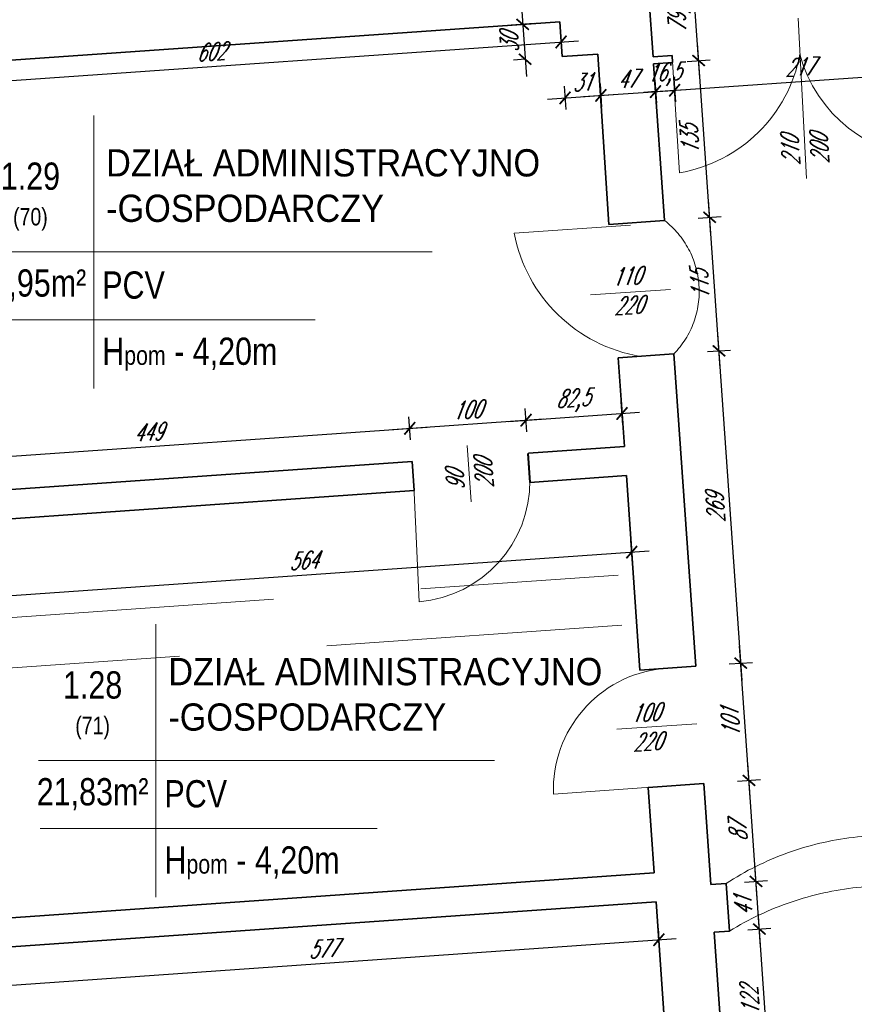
# Model space of a CAD drawing. Header units: millimetres. Extents: x 402 to 79005, y -7782 to 89952.
# Tile 160 of 256: x 22052 to 22769, y 31461 to 32307. Entities that reach past the tile are written whole.
import ezdxf

# ---------------------------------------------------------------- set-up
doc = ezdxf.new("R2010")
doc.units = ezdxf.units.MM
doc.header["$LTSCALE"] = 10
doc.linetypes.add('DASHED', pattern=[19.05, 12.7, -6.35])
doc.layers.get('0').update_dxf_attribs({"lineweight": 0})
doc.layers.get('Defpoints').update_dxf_attribs({"color": 253})
for name, color, linetype, lineweight in [('01 parter - ściany', 253, 'Continuous', 35), ('03_drzwi', 253, 'Continuous', 15), ('04-2_nad', 253, 'DASHED', 5), ('05-01_wymiary', 253, 'Continuous', 5), ('05-03_opis', 253, 'Continuous', 5)]:
    doc.layers.add(name, color=color, linetype=linetype, lineweight=lineweight)
doc.styles.add('ariel', font='ARIAL.TTF', dxfattribs={"width": 0.8})
doc.styles.add('ariel_wym', font='simplex.shx', dxfattribs={"width": 0.65, "oblique": 25})
doc.dimstyles.new('ariel 50', dxfattribs={"dimtxt": 15, "dimasz": 10, "dimexe": 10, "dimexo": 0, "dimgap": 5, "dimtad": 1, "dimdec": 1, "dimrnd": 0.5, "dimtxsty": 'ariel_wym', "dimblk": 'ARCHTICK', "dimcen": 2.5, "dimdle": 15, "dimazin": 0, "dimtfac": 1, "dimtdec": 1, "dimtix": 1, "dimtmove": 0, "dimatfit": 3, "dimldrblk": 'DOT', "dimfxl": 0, "dimarcsym": 0})
doc.dimstyles.new('ariel 50 wnętrze', dxfattribs={"dimtxt": 15, "dimasz": 10, "dimexe": 10, "dimexo": 0, "dimgap": 5, "dimtad": 1, "dimdec": 1, "dimrnd": 0.5, "dimtxsty": 'ariel_wym', "dimblk": 'ARCHTICK', "dimcen": 2.5, "dimdle": 15, "dimazin": 0, "dimtfac": 1, "dimtdec": 1, "dimtix": 1, "dimtmove": 0, "dimatfit": 3, "dimldrblk": 'DOT', "dimfxl": 0, "dimarcsym": 0})

# ---------------------------------------------------------------- blocks, each defined once
blk = doc.blocks.new('_ArchTick')
at = {"color": 0, "linetype": 'ByBlock', "const_width": 0.15}
blk.add_lwpolyline([(-0.5, -0.5), (0.5, 0.5)], dxfattribs=at)
blk = doc.blocks.new('*D1507')
at = {"layer": '05-01_wymiary', "color": 0, "lineweight": -2}
for p, q in [((21571.57, 32427.56), (21583.08, 32262.96)), ((21612.52, 32415.38), (21562.64, 32411.9)), ((21621.93, 32280.71), (21572.06, 32277.22))]:
    blk.add_line(p, q, dxfattribs=at)
at = {"layer": 'Defpoints', "color": 0}
for p in [(22080.29, 32448.09), (21996.67, 32306.92), (21582.03, 32277.92)]:
    blk.add_point(p, dxfattribs=at)
at = {"layer": '05-01_wymiary', "color": 0, "lineweight": -2, "xscale": 10, "yscale": 10, "zscale": 10}
for p, rotation in [((21572.61, 32412.59), 94.00000000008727), ((21582.03, 32277.92), 274.0000000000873)]:
    blk.add_blockref('_ArchTick', p, dxfattribs=dict(at, rotation=rotation))
at = {"layer": '05-01_wymiary', "color": 0, "insert": (21564.85, 32344.39), "char_height": 15, "attachment_point": 5, "rotation": 94, "style": 'ariel_wym'}
blk.add_mtext('135', dxfattribs=at)
blk = doc.blocks.new('_Dot')
at = {"color": 0, "linetype": 'ByBlock', "lineweight": -2}
blk.add_line((-0.5, 0), (-1, 0), dxfattribs=at)
at = {"color": 0, "linetype": 'ByBlock', "const_width": 0.5}
blk.add_lwpolyline([(-0.25, 0, 1), (0.25, 0, 1)], format="xyb", close=True, dxfattribs=at)
blk = doc.blocks.new('*D1529')
at = {"layer": '05-01_wymiary', "color": 0, "lineweight": -2}
for p, q in [((21803.76, 28390.26), (21494.55, 32812.12)), ((21535.5, 32799.95), (21485.62, 32796.46)), ((21842.62, 28408.02), (21792.74, 28404.53))]:
    blk.add_line(p, q, dxfattribs=at)
at = {"layer": 'Defpoints', "color": 0}
for p in [(21864.34, 32822.94), (21495.6, 32797.16), (22246.18, 28436.24)]:
    blk.add_point(p, dxfattribs=at)
at = {"layer": '05-01_wymiary', "color": 0, "lineweight": -2, "xscale": 10, "yscale": 10, "zscale": 10}
for p, rotation in [((21495.6, 32797.16), 94.00000000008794), ((21802.71, 28405.23), 274.0000000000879)]:
    blk.add_blockref('_ArchTick', p, dxfattribs=dict(at, rotation=rotation))
at = {"layer": '05-01_wymiary', "color": 0, "insert": (21635.26, 30600.22), "char_height": 15, "attachment_point": 5, "rotation": 94, "style": 'ariel_wym'}
blk.add_mtext('4402,5', dxfattribs=at)
blk = doc.blocks.new('*D1659')
at = {"layer": '05-01_wymiary', "color": 0, "lineweight": -2}
for p, q in [((22697.24, 31388.97), (22686.64, 31540.6)), ((22677.71, 31524.94), (22697.66, 31526.34)), ((22686.22, 31403.24), (22706.17, 31404.63))]:
    blk.add_line(p, q, dxfattribs=at)
at = {"layer": 'Defpoints', "color": 0}
for p in [(22661.9, 31523.84), (22687.69, 31525.64), (22657.44, 31401.23)]:
    blk.add_point(p, dxfattribs=at)
at = {"layer": '05-01_wymiary', "color": 0, "lineweight": -2, "xscale": 10, "yscale": 10, "zscale": 10}
for p, rotation in [((22687.69, 31525.64), 94.00000000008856), ((22696.2, 31403.94), 274.0000000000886)]:
    blk.add_blockref('_ArchTick', p, dxfattribs=dict(at, rotation=rotation))
at = {"layer": '05-01_wymiary', "color": 0, "insert": (22679.47, 31463.92), "char_height": 15, "attachment_point": 5, "rotation": 94, "style": 'ariel_wym'}
blk.add_mtext('122', dxfattribs=at)
blk = doc.blocks.new('*D1660')
at = {"layer": '05-01_wymiary', "color": 0, "lineweight": -2}
for p, q in [((22688.73, 31510.68), (22683.78, 31581.5)), ((22674.85, 31565.84), (22694.8, 31567.24)), ((22677.71, 31524.94), (22697.66, 31526.34))]:
    blk.add_line(p, q, dxfattribs=at)
at = {"layer": 'Defpoints', "color": 0}
for p in [(22652.56, 31564.28), (22684.83, 31566.54), (22661.9, 31523.84)]:
    blk.add_point(p, dxfattribs=at)
at = {"layer": '05-01_wymiary', "color": 0, "lineweight": -2, "xscale": 10, "yscale": 10, "zscale": 10}
for p, rotation in [((22684.83, 31566.54), 94.00000000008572), ((22687.69, 31525.64), 274.0000000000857)]:
    blk.add_blockref('_ArchTick', p, dxfattribs=dict(at, rotation=rotation))
at = {"layer": '05-01_wymiary', "color": 0, "insert": (22673.79, 31545.22), "char_height": 15, "attachment_point": 5, "rotation": 94, "style": 'ariel_wym'}
blk.add_mtext('41', dxfattribs=at)
blk = doc.blocks.new('*D1661')
at = {"layer": '05-01_wymiary', "color": 0, "lineweight": -2}
for p, q in [((22685.87, 31551.58), (22677.71, 31668.29)), ((22668.78, 31652.63), (22688.73, 31654.03)), ((22674.85, 31565.84), (22694.8, 31567.24))]:
    blk.add_line(p, q, dxfattribs=at)
at = {"layer": 'Defpoints', "color": 0}
for p in [(22640, 31650.62), (22678.76, 31653.33), (22652.56, 31564.28)]:
    blk.add_point(p, dxfattribs=at)
at = {"layer": '05-01_wymiary', "color": 0, "lineweight": -2, "xscale": 10, "yscale": 10, "zscale": 10}
for p, rotation in [((22678.76, 31653.33), 94.000000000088), ((22684.83, 31566.54), 274.000000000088)]:
    blk.add_blockref('_ArchTick', p, dxfattribs=dict(at, rotation=rotation))
at = {"layer": '05-01_wymiary', "color": 0, "insert": (22669.32, 31609.06), "char_height": 15, "attachment_point": 5, "rotation": 94, "style": 'ariel_wym'}
blk.add_mtext('87', dxfattribs=at)
blk = doc.blocks.new('*D1662')
at = {"layer": '05-01_wymiary', "color": 0, "lineweight": -2}
for p, q in [((22679.81, 31638.36), (22670.67, 31769.05)), ((22661.74, 31753.38), (22681.69, 31754.78)), ((22668.78, 31652.63), (22688.73, 31654.03))]:
    blk.add_line(p, q, dxfattribs=at)
at = {"layer": 'Defpoints', "color": 0}
for p in [(22632.96, 31751.37), (22671.71, 31754.08), (22640, 31650.62)]:
    blk.add_point(p, dxfattribs=at)
at = {"layer": '05-01_wymiary', "color": 0, "lineweight": -2, "xscale": 10, "yscale": 10, "zscale": 10}
for p, rotation in [((22671.71, 31754.08), 94.00000000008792), ((22678.76, 31653.33), 274.0000000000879)]:
    blk.add_blockref('_ArchTick', p, dxfattribs=dict(at, rotation=rotation))
at = {"layer": '05-01_wymiary', "color": 0, "insert": (22662.77, 31702.83), "char_height": 15, "attachment_point": 5, "rotation": 94, "style": 'ariel_wym'}
blk.add_mtext('101', dxfattribs=at)
blk = doc.blocks.new('*D1663')
at = {"layer": '05-01_wymiary', "color": 0, "lineweight": -2}
for p, q in [((22672.76, 31739.12), (22651.9, 32037.39)), ((22642.97, 32021.73), (22662.93, 32023.12)), ((22661.74, 31753.38), (22681.69, 31754.78))]:
    blk.add_line(p, q, dxfattribs=at)
at = {"layer": 'Defpoints', "color": 0}
for p in [(22614.2, 32019.72), (22652.95, 32022.43), (22632.96, 31751.37)]:
    blk.add_point(p, dxfattribs=at)
at = {"layer": '05-01_wymiary', "color": 0, "lineweight": -2, "xscale": 10, "yscale": 10, "zscale": 10}
for p, rotation in [((22652.95, 32022.43), 94.00000000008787), ((22671.71, 31754.08), 274.0000000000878)]:
    blk.add_blockref('_ArchTick', p, dxfattribs=dict(at, rotation=rotation))
at = {"layer": '05-01_wymiary', "color": 0, "insert": (22649.86, 31887.38), "char_height": 15, "attachment_point": 5, "rotation": 94, "style": 'ariel_wym'}
blk.add_mtext('269', dxfattribs=at)
blk = doc.blocks.new('*D1664')
at = {"layer": '05-01_wymiary', "color": 0, "lineweight": -2}
for p, q in [((22654, 32007.46), (22643.88, 32152.11)), ((22634.95, 32136.45), (22654.9, 32137.84)), ((22642.97, 32021.73), (22662.93, 32023.12))]:
    blk.add_line(p, q, dxfattribs=at)
at = {"layer": 'Defpoints', "color": 0}
for p in [(22644.93, 32137.15), (22606.17, 32134.44), (22614.2, 32019.72)]:
    blk.add_point(p, dxfattribs=at)
at = {"layer": '05-01_wymiary', "color": 0, "lineweight": -2, "xscale": 10, "yscale": 10, "zscale": 10}
for p, rotation in [((22644.93, 32137.15), 94.00000000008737), ((22652.95, 32022.43), 274.0000000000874)]:
    blk.add_blockref('_ArchTick', p, dxfattribs=dict(at, rotation=rotation))
at = {"layer": '05-01_wymiary', "color": 0, "insert": (22636.47, 32078.91), "char_height": 15, "attachment_point": 5, "rotation": 94, "style": 'ariel_wym'}
blk.add_mtext('115', dxfattribs=at)
blk = doc.blocks.new('*D1665')
at = {"layer": '05-01_wymiary', "color": 0, "lineweight": -2}
for p, q in [((22645.97, 32122.18), (22634.46, 32286.78)), ((22625.53, 32271.12), (22645.49, 32272.52)), ((22634.95, 32136.45), (22654.9, 32137.84))]:
    blk.add_line(p, q, dxfattribs=at)
at = {"layer": 'Defpoints', "color": 0}
for p in [(22613.16, 32270.25), (22635.51, 32271.82), (22606.17, 32134.44)]:
    blk.add_point(p, dxfattribs=at)
at = {"layer": '05-01_wymiary', "color": 0, "lineweight": -2, "xscale": 10, "yscale": 10, "zscale": 10}
for p, rotation in [((22635.51, 32271.82), 94.00000000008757), ((22644.93, 32137.15), 274.0000000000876)]:
    blk.add_blockref('_ArchTick', p, dxfattribs=dict(at, rotation=rotation))
at = {"layer": '05-01_wymiary', "color": 0, "insert": (22627.75, 32203.61), "char_height": 15, "attachment_point": 5, "rotation": 94, "style": 'ariel_wym'}
blk.add_mtext('135', dxfattribs=at)
blk = doc.blocks.new('*D1666')
at = {"layer": '05-01_wymiary', "color": 0, "lineweight": -2}
for p, q in [((22636.56, 32256.85), (22628.91, 32366.16)), ((22619.98, 32350.5), (22639.93, 32351.9)), ((22625.53, 32271.12), (22645.49, 32272.52))]:
    blk.add_line(p, q, dxfattribs=at)
at = {"layer": 'Defpoints', "color": 0}
for p in [(22591.2, 32348.49), (22629.96, 32351.2), (22613.16, 32270.25)]:
    blk.add_point(p, dxfattribs=at)
at = {"layer": '05-01_wymiary', "color": 0, "lineweight": -2, "xscale": 10, "yscale": 10, "zscale": 10}
for p, rotation in [((22629.96, 32351.2), 94.00000000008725), ((22635.51, 32271.82), 274.0000000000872)]:
    blk.add_blockref('_ArchTick', p, dxfattribs=dict(at, rotation=rotation))
at = {"layer": '05-01_wymiary', "color": 0, "insert": (22618.84, 32310.54), "char_height": 15, "attachment_point": 5, "rotation": 94, "style": 'ariel_wym'}
blk.add_mtext('79,5', dxfattribs=at)
blk = doc.blocks.new('*D1685')
at = {"layer": '05-01_wymiary', "color": 0, "lineweight": -2}
for p, q in [((22516.56, 32297.77), (22517.96, 32277.82)), ((21901.72, 32244.76), (22532.22, 32288.84)), ((21915.98, 32255.78), (21917.38, 32235.83))]:
    blk.add_line(p, q, dxfattribs=at)
at = {"layer": 'Defpoints', "color": 0}
for p in [(22516.05, 32305.09), (22517.26, 32287.8), (21915.47, 32263.15)]:
    blk.add_point(p, dxfattribs=at)
at = {"layer": '05-01_wymiary', "color": 0, "lineweight": -2, "xscale": 10, "yscale": 10, "zscale": 10}
for p, rotation in [((22517.26, 32287.8), 3.999999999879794), ((21916.68, 32245.8), 183.9999999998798)]:
    blk.add_blockref('_ArchTick', p, dxfattribs=dict(at, rotation=rotation))
at = {"layer": '05-01_wymiary', "color": 0, "insert": (22216.1, 32279.27), "char_height": 15, "attachment_point": 5, "rotation": 4, "style": 'ariel_wym'}
blk.add_mtext('602', dxfattribs=at)
blk = doc.blocks.new('*D1686')
at = {"layer": '05-01_wymiary', "color": 0, "lineweight": -2}
for p, q in [((22483.21, 32317.83), (22487.39, 32257.98)), ((22494.23, 32303.57), (22474.28, 32302.17)), ((22486.35, 32272.94), (22476.37, 32272.24))]:
    blk.add_line(p, q, dxfattribs=at)
at = {"layer": 'Defpoints', "color": 0}
for p in [(22516.05, 32305.09), (22486.35, 32272.94), (22486.35, 32272.94)]:
    blk.add_point(p, dxfattribs=at)
at = {"layer": '05-01_wymiary', "color": 0, "lineweight": -2, "xscale": 10, "yscale": 10, "zscale": 10}
for p, rotation in [((22484.25, 32302.87), 94.00000000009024), ((22486.35, 32272.94), 274.0000000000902)]:
    blk.add_blockref('_ArchTick', p, dxfattribs=dict(at, rotation=rotation))
at = {"layer": '05-01_wymiary', "color": 0, "insert": (22472.83, 32287.03), "char_height": 15, "attachment_point": 5, "rotation": 94, "style": 'ariel_wym'}
blk.add_mtext('30', dxfattribs=at)
blk = doc.blocks.new('*D1687')
at = {"layer": '05-01_wymiary', "color": 0, "lineweight": -2}
for p, q in [((22519.92, 32249.68), (22521.32, 32229.73)), ((22550.71, 32251.83), (22552.11, 32231.88)), ((22505.66, 32238.66), (22566.37, 32242.9))]:
    blk.add_line(p, q, dxfattribs=at)
at = {"layer": 'Defpoints', "color": 0}
for p in [(22518.14, 32275.16), (22548.93, 32277.32), (22551.41, 32241.86)]:
    blk.add_point(p, dxfattribs=at)
at = {"layer": '05-01_wymiary', "color": 0, "lineweight": -2, "xscale": 10, "yscale": 10, "zscale": 10}
for p, rotation in [((22551.41, 32241.86), 3.999999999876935), ((22520.62, 32239.7), 183.9999999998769)]:
    blk.add_blockref('_ArchTick', p, dxfattribs=dict(at, rotation=rotation))
at = {"layer": '05-01_wymiary', "color": 0, "insert": (22535.14, 32253.25), "char_height": 15, "attachment_point": 5, "rotation": 4, "style": 'ariel_wym'}
blk.add_mtext('31', dxfattribs=at)
blk = doc.blocks.new('*D1688')
at = {"layer": '05-01_wymiary', "color": 0, "lineweight": -2}
for p, q in [((22550.71, 32251.83), (22552.11, 32231.88)), ((22597.73, 32255.12), (22599.13, 32235.17)), ((22536.45, 32240.81), (22613.4, 32246.19))]:
    blk.add_line(p, q, dxfattribs=at)
at = {"layer": 'Defpoints', "color": 0}
for p in [(22548.93, 32277.32), (22596.76, 32269.11), (22598.43, 32245.14)]:
    blk.add_point(p, dxfattribs=at)
at = {"layer": '05-01_wymiary', "color": 0, "lineweight": -2, "xscale": 10, "yscale": 10, "zscale": 10}
for p, rotation in [((22551.41, 32241.86), 183.9999999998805), ((22598.43, 32245.14), 3.999999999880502)]:
    blk.add_blockref('_ArchTick', p, dxfattribs=dict(at, rotation=rotation))
at = {"layer": '05-01_wymiary', "color": 0, "insert": (22574.05, 32255.97), "char_height": 15, "attachment_point": 5, "rotation": 4, "style": 'ariel_wym'}
blk.add_mtext('47', dxfattribs=at)
blk = doc.blocks.new('*D1689')
at = {"layer": '05-01_wymiary', "color": 0, "lineweight": -2}
for p, q in [((22614.14, 32256.27), (22615.53, 32236.32)), ((22597.73, 32255.12), (22599.13, 32235.17)), ((22614.83, 32246.29), (22624.81, 32246.99)), ((22598.43, 32245.14), (22588.46, 32244.45)), ((22598.43, 32245.14), (22614.83, 32246.29))]:
    blk.add_line(p, q, dxfattribs=at)
at = {"layer": 'Defpoints', "color": 0}
for p in [(22596.76, 32269.11), (22613.16, 32270.25), (22614.83, 32246.29)]:
    blk.add_point(p, dxfattribs=at)
at = {"layer": '05-01_wymiary', "color": 0, "lineweight": -2, "xscale": 10, "yscale": 10, "zscale": 10}
for p, rotation in [((22598.43, 32245.14), 3.999999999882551), ((22614.83, 32246.29), 183.9999999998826)]:
    blk.add_blockref('_ArchTick', p, dxfattribs=dict(at, rotation=rotation))
at = {"layer": '05-01_wymiary', "color": 0, "insert": (22605.66, 32259.61), "char_height": 15, "attachment_point": 5, "rotation": 4, "style": 'ariel_wym'}
blk.add_mtext('16,5', dxfattribs=at)
blk = doc.blocks.new('*D1690')
at = {"layer": '05-01_wymiary', "color": 0, "lineweight": -2}
for p, q in [((22830.43, 32271.39), (22831.82, 32251.44)), ((22599.87, 32245.25), (22846.09, 32262.46)), ((22614.14, 32256.27), (22615.53, 32236.32))]:
    blk.add_line(p, q, dxfattribs=at)
at = {"layer": 'Defpoints', "color": 0}
for p in [(22829.45, 32285.38), (22613.16, 32270.25), (22831.12, 32261.42)]:
    blk.add_point(p, dxfattribs=at)
at = {"layer": '05-01_wymiary', "color": 0, "lineweight": -2, "xscale": 10, "yscale": 10, "zscale": 10}
for p, rotation in [((22831.12, 32261.42), 3.999999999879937), ((22614.83, 32246.29), 183.9999999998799)]:
    blk.add_blockref('_ArchTick', p, dxfattribs=dict(at, rotation=rotation))
at = {"layer": '05-01_wymiary', "color": 0, "insert": (22722.11, 32266.32), "char_height": 15, "attachment_point": 5, "rotation": 4, "style": 'ariel_wym'}
blk.add_mtext('217', dxfattribs=at)
blk = doc.blocks.new('*D1698')
at = {"layer": '05-01_wymiary', "color": 0, "lineweight": -2}
for p, q in [((22600.57, 31526.4), (22601.97, 31506.45)), ((22010.67, 31475.12), (22616.24, 31517.47)), ((22024.94, 31486.14), (22026.33, 31466.19))]:
    blk.add_line(p, q, dxfattribs=at)
at = {"layer": 'Defpoints', "color": 0}
for p in [(22598.99, 31549.09), (22601.27, 31516.42), (22023.35, 31508.83)]:
    blk.add_point(p, dxfattribs=at)
at = {"layer": '05-01_wymiary', "color": 0, "lineweight": -2, "xscale": 10, "yscale": 10, "zscale": 10}
for p, rotation in [((22601.27, 31516.42), 3.999999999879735), ((22025.63, 31476.17), 183.9999999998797)]:
    blk.add_blockref('_ArchTick', p, dxfattribs=dict(at, rotation=rotation))
at = {"layer": '05-01_wymiary', "color": 0, "insert": (22312.58, 31508.76), "char_height": 15, "attachment_point": 5, "rotation": 4, "style": 'ariel_wym'}
blk.add_mtext('577', dxfattribs=at)
blk = doc.blocks.new('*D1716')
at = {"layer": '05-01_wymiary', "color": 0, "lineweight": -2}
for p, q in [((22387.88, 31945.87), (22386.49, 31965.82)), ((21924.18, 31923.47), (22402.15, 31956.9)), ((21939.85, 31914.54), (21938.45, 31934.5))]:
    blk.add_line(p, q, dxfattribs=at)
at = {"layer": 'Defpoints', "color": 0}
for p in [(22387.19, 31955.85), (22389.18, 31927.37), (21941.14, 31896.04)]:
    blk.add_point(p, dxfattribs=at)
at = {"layer": '05-01_wymiary', "color": 0, "lineweight": -2, "xscale": 10, "yscale": 10, "zscale": 10}
for p, rotation in [((22387.19, 31955.85), 3.999999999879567), ((21939.15, 31924.52), 183.9999999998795)]:
    blk.add_blockref('_ArchTick', p, dxfattribs=dict(at, rotation=rotation))
at = {"layer": '05-01_wymiary', "color": 0, "insert": (22162.29, 31952.65), "char_height": 15, "attachment_point": 5, "rotation": 4, "style": 'ariel_wym'}
blk.add_mtext('449', dxfattribs=at)
blk = doc.blocks.new('*D1717')
at = {"layer": '05-01_wymiary', "color": 0, "lineweight": -2}
for p, q in [((22487.87, 31952.87), (22486.47, 31972.82)), ((22372.22, 31954.8), (22502.14, 31963.89)), ((22387.88, 31945.87), (22386.49, 31965.82))]:
    blk.add_line(p, q, dxfattribs=at)
at = {"layer": 'Defpoints', "color": 0}
for p in [(22487.17, 31962.84), (22489.16, 31934.36), (22389.18, 31927.37)]:
    blk.add_point(p, dxfattribs=at)
at = {"layer": '05-01_wymiary', "color": 0, "lineweight": -2, "xscale": 10, "yscale": 10, "zscale": 10}
for p, rotation in [((22487.17, 31962.84), 3.999999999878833), ((22387.19, 31955.85), 183.9999999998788)]:
    blk.add_blockref('_ArchTick', p, dxfattribs=dict(at, rotation=rotation))
at = {"layer": '05-01_wymiary', "color": 0, "insert": (22436.31, 31971.81), "char_height": 15, "attachment_point": 5, "rotation": 4, "style": 'ariel_wym'}
blk.add_mtext('100', dxfattribs=at)
blk = doc.blocks.new('*D1718')
at = {"layer": '05-01_wymiary', "color": 0, "lineweight": -2}
for p, q in [((22570.35, 31958.63), (22568.95, 31978.58)), ((22472.21, 31961.79), (22584.62, 31969.65)), ((22487.87, 31952.87), (22486.47, 31972.82))]:
    blk.add_line(p, q, dxfattribs=at)
at = {"layer": 'Defpoints', "color": 0}
for p in [(22569.65, 31968.61), (22489.16, 31934.36), (22571.64, 31940.13)]:
    blk.add_point(p, dxfattribs=at)
at = {"layer": '05-01_wymiary', "color": 0, "lineweight": -2, "xscale": 10, "yscale": 10, "zscale": 10}
for p, rotation in [((22487.17, 31962.84), 183.9999999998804), ((22569.65, 31968.61), 3.999999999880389)]:
    blk.add_blockref('_ArchTick', p, dxfattribs=dict(at, rotation=rotation))
at = {"layer": '05-01_wymiary', "color": 0, "insert": (22527.44, 31979.62), "char_height": 15, "attachment_point": 5, "rotation": 4, "style": 'ariel_wym'}
blk.add_mtext('82,5', dxfattribs=at)
blk = doc.blocks.new('*D1725')
at = {"layer": '05-01_wymiary', "color": 0, "lineweight": -2}
for p, q in [((22578.68, 31839.5), (22577.29, 31859.45)), ((22000.35, 31809.08), (22592.95, 31850.52)), ((22016.01, 31800.15), (22014.62, 31820.1))]:
    blk.add_line(p, q, dxfattribs=at)
at = {"layer": 'Defpoints', "color": 0}
for p in [(22577.98, 31849.47), (22579.31, 31830.53), (22016.64, 31791.18)]:
    blk.add_point(p, dxfattribs=at)
at = {"layer": '05-01_wymiary', "color": 0, "lineweight": -2, "xscale": 10, "yscale": 10, "zscale": 10}
for p, rotation in [((22577.98, 31849.47), 3.999999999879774), ((22015.31, 31810.13), 183.9999999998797)]:
    blk.add_blockref('_ArchTick', p, dxfattribs=dict(at, rotation=rotation))
at = {"layer": '05-01_wymiary', "color": 0, "insert": (22295.78, 31842.27), "char_height": 15, "attachment_point": 5, "rotation": 4, "style": 'ariel_wym'}
blk.add_mtext('564', dxfattribs=at)

msp = doc.modelspace()

# ---------------------------------------------------------------- linework, layer by layer
at = {"layer": '01 parter - ściany'}
for p, q in [((22596.34, 32275.09), (22591.2, 32348.49)), ((21915.47, 32263.15), (22516.05, 32305.09)), ((22516.05, 32305.09), (22518.14, 32275.16)), ((22518.14, 32275.16), (22548.93, 32277.32)), ((22558.29, 32131.09), (22548.93, 32277.32)), ((22596.34, 32275.09), (22612.74, 32276.24)), ((22612.74, 32276.24), (22613.16, 32270.25)), ((22596.76, 32269.11), (22613.16, 32270.25)), ((22606.17, 32134.44), (22596.76, 32269.11)), ((22606.17, 32134.44), (22558.29, 32131.09)), ((22614.2, 32019.72), (22566.31, 32016.37)), ((22632.96, 31751.37), (22614.2, 32019.72)), ((22571.64, 31940.13), (22566.31, 32016.37)), ((22490.49, 31909.4), (22488.75, 31934.33)), ((22489.16, 31934.36), (22571.64, 31940.13)), ((21941.14, 31896.04), (22389.18, 31927.37)), ((22390.91, 31902.43), (22389.18, 31927.37)), ((22490.49, 31909.4), (22573.39, 31915.19)), ((22585.08, 31748.02), (22573.39, 31915.19)), ((21942.88, 31871.1), (22390.91, 31902.43)), ((22632.96, 31751.37), (22585.08, 31748.02)), ((22640, 31650.62), (22592.12, 31647.27)), ((22597.24, 31574.03), (22592.12, 31647.27)), ((22646.07, 31563.83), (22640, 31650.62)), ((22021.61, 31533.77), (22597.24, 31574.03)), ((22646.07, 31563.83), (22659.04, 31564.74)), ((22659.04, 31564.74), (22661.9, 31523.84)), ((22023.35, 31508.83), (22598.99, 31549.09)), ((22609.56, 31397.88), (22598.99, 31549.09)), ((22661.9, 31523.84), (22648.93, 31522.93)), ((22657.44, 31401.23), (22648.93, 31522.93))]:
    msp.add_line(p, q, dxfattribs=at)
at = {"layer": '03_drzwi'}
for p, q in [((22720.93, 32308.09), (22728.14, 32170.51)), ((22618.93, 32175.41), (22612.84, 32275.22)), ((22477.02, 32123.52), (22576.79, 32130.31)), ((22542.58, 32070.42), (22611.3, 32075.18)), ((22436.59, 31941), (22439.97, 31892.69)), ((22489.16, 31934.36), (22490.89, 31909.42)), ((22389.18, 31927.37), (22390.91, 31902.43)), ((22395.36, 31806.76), (22390.61, 31906.65)), ((22565.13, 31697.3), (22633.85, 31702.06)), ((22510.66, 31641.52), (22610.42, 31648.55))]:
    msp.add_line(p, q, dxfattribs=at)
for centre, radius, start, end in [((22597.65, 32300.61), 127, 279.64353, 349.37928), ((22838.98, 32308.47), 120.62, 195.02126, 268.40861), ((22606.96, 32148.15), 132.25, 190.73403, 260.55971), ((22386.19, 31910.67), 104.31, 275.04306, 0.36281), ((22615.31, 31645.24), 104.72, 96.14924, 182.03678)]:
    msp.add_arc(centre, radius, start, end, dxfattribs=at)
at = {"layer": '04-2_nad', "ltscale": 2}
for p, q in [((22016.64, 31791.18), (22566.33, 31829.81)), ((22569.34, 31786.72), (22019.64, 31748.28))]:
    msp.add_line(p, q, dxfattribs=at)
for centre, radius, start, end in [((22558.68, 32073.48), 77.27, 315.91832, 52.08168), ((22797.93, 31352.22), 253.88, 70.24355, 123.16599), ((22800.02, 31299.49), 263.45, 70.77915, 121.61816)]:
    msp.add_arc(centre, radius, start, end, dxfattribs=at)
at = {"layer": '05-03_opis'}
for p, q in [((22115.58, 32224.65), (22115.58, 31990.15)), ((22014.59, 32107.42), (22406.47, 32107.42)), ((22016.04, 32049.06), (22305.75, 32049.06)), ((22169.05, 31787.55), (22169.05, 31553.05)), ((22068.05, 31670.32), (22459.94, 31670.32)), ((22069.5, 31611.96), (22359.22, 31611.96))]:
    msp.add_line(p, q, dxfattribs=at)

# ---------------------------------------------------------------- texts
at = {"layer": '03_drzwi', "char_height": 15, "width": 160.5905, "style": 'ariel_wym'}
for s, insert, attachment_point, rotation in [('210\\P200', (22706.17, 32206.2), 3, 93.37692), ('110\\P220', (22560.28, 32093.08), 1, 3.96256), ('90\\P200', (22419.29, 31902.19), 1, 94), ('100\\P220', (22576.55, 31718.21), 1, 3.96256)]:
    msp.add_mtext(s, dxfattribs=dict(at, insert=insert, attachment_point=attachment_point, rotation=rotation))
at = {"layer": '05-03_opis', "style": 'ariel'}
for s, insert, char_height, width, attachment_point in [('{\\fArial|b0|i0|c238|p34;\\W0.9;DZIAŁ ADMINISTRACYJNO\\P-GOSPODARCZY}', (22126.2, 32164.25), 23.4234, 356.6375, 4), ('{\\fArial|b0|i0|c238|p34;1.29\\P\\H0.6404x;(70)}', (22061.13, 32154.92), 23.4234, 108.9126, 5), ('{\\fArial|b0|i0|c238|p34;23,95m²}', (22061.13, 32078.52), 23.4234, 108.9126, 5), (' PCV', (22115.58, 32078.79), 23.423, 322.789, 4), ('{\\fArial|b0|i0|c238|p34; H\\H0.7x;pom\\H1.429x; - 4,20m}', (22115.58, 32019.61), 23.4234, 322.789, 4), ('{\\fArial|b0|i0|c238|p34;\\W0.9;DZIAŁ ADMINISTRACYJNO\\P-GOSPODARCZY}', (22179.66, 31727.15), 23.4234, 356.6375, 4), ('{\\fArial|b0|i0|c238|p34;1.28\\P\\H0.6404x;(71)}', (22114.59, 31717.82), 23.4234, 108.9126, 5), ('{\\fArial|b0|i0|c238|p34;21,83m²}', (22114.59, 31641.42), 23.4234, 108.9126, 5), (' PCV', (22169.05, 31641.69), 23.423, 322.789, 4), ('{\\fArial|b0|i0|c238|p34; H\\H0.7x;pom\\H1.429x; - 4,20m}', (22169.05, 31582.51), 23.4234, 322.789, 4)]:
    msp.add_mtext(s, dxfattribs=dict(at, insert=insert, char_height=char_height, width=width, attachment_point=attachment_point))

# ---------------------------------------------------------------- dimensions: what is measured, and where the dimension line sits
at = {"layer": '05-01_wymiary'}
for base, p1, p2, angle, dimstyle, picture, middle in [((21495.6, 32797.16), (22246.18, 28436.24), (21864.34, 32822.94), 94, 'ariel 50', '*D1529', (21635.26, 30600.22)), ((22486.35, 32272.94), (22516.05, 32305.09), (22486.35, 32272.94), 94, 'ariel 50 wnętrze', '*D1686', (22472.83, 32287.03)), ((22517.26, 32287.8), (21915.47, 32263.15), (22516.05, 32305.09), 4, 'ariel 50 wnętrze', '*D1685', (22216.1, 32279.27)), ((22551.41, 32241.86), (22518.14, 32275.16), (22548.93, 32277.32), 4, 'ariel 50 wnętrze', '*D1687', (22535.14, 32253.25)), ((22387.19, 31955.85), (21941.14, 31896.04), (22389.18, 31927.37), 4, 'ariel 50 wnętrze', '*D1716', (22162.29, 31952.65)), ((22577.98, 31849.47), (22016.64, 31791.18), (22579.31, 31830.53), 4, 'ariel 50 wnętrze', '*D1725', (22295.78, 31842.27)), ((22601.27, 31516.42), (22023.35, 31508.83), (22598.99, 31549.09), 4, 'ariel 50 wnętrze', '*D1698', (22312.58, 31508.76))]:
    dim = msp.add_linear_dim(base=base, p1=p1, p2=p2, angle=angle, dimstyle=dimstyle, dxfattribs=at)
    dim.commit()
    dim.dimension.update_dxf_attribs({"geometry": picture, "text_midpoint": middle})
for base, p1, p2, angle, dimstyle, picture, middle in [((21582.03, 32277.92), (22080.29, 32448.09), (21996.67, 32306.92), 94, 'ariel 50', '*D1507', (21564.85, 32344.39)), ((22629.96, 32351.2), (22613.16, 32270.25), (22591.2, 32348.49), 94, 'ariel 50 wnętrze', '*D1666', (22618.84, 32310.54)), ((22831.12, 32261.42), (22613.16, 32270.25), (22829.45, 32285.38), 4, 'ariel 50 wnętrze', '*D1690', (22722.11, 32266.32)), ((22635.51, 32271.82), (22606.17, 32134.44), (22613.16, 32270.25), 94, 'ariel 50 wnętrze', '*D1665', (22627.75, 32203.61)), ((22598.43, 32245.14), (22548.93, 32277.32), (22596.76, 32269.11), 4, 'ariel 50 wnętrze', '*D1688', (22574.05, 32255.97)), ((22614.83, 32246.29), (22596.76, 32269.11), (22613.16, 32270.25), 4, 'ariel 50 wnętrze', '*D1689', (22605.66, 32259.61)), ((22644.93, 32137.15), (22614.2, 32019.72), (22606.17, 32134.44), 94, 'ariel 50 wnętrze', '*D1664', (22636.47, 32078.91)), ((22652.95, 32022.43), (22632.96, 31751.37), (22614.2, 32019.72), 94, 'ariel 50 wnętrze', '*D1663', (22649.86, 31887.38)), ((22569.65, 31968.61), (22489.16, 31934.36), (22571.64, 31940.13), 4, 'ariel 50 wnętrze', '*D1718', (22527.44, 31979.62)), ((22487.17, 31962.84), (22389.18, 31927.37), (22489.16, 31934.36), 4, 'ariel 50 wnętrze', '*D1717', (22436.31, 31971.81)), ((22671.71, 31754.08), (22640, 31650.62), (22632.96, 31751.37), 94, 'ariel 50 wnętrze', '*D1662', (22662.77, 31702.83)), ((22678.76, 31653.33), (22652.56, 31564.28), (22640, 31650.62), 94, 'ariel 50 wnętrze', '*D1661', (22669.32, 31609.06)), ((22684.83, 31566.54), (22661.9, 31523.84), (22652.56, 31564.28), 94, 'ariel 50 wnętrze', '*D1660', (22673.79, 31545.22)), ((22687.69, 31525.64), (22657.44, 31401.23), (22661.9, 31523.84), 94, 'ariel 50 wnętrze', '*D1659', (22679.47, 31463.92))]:
    dim = msp.add_linear_dim(base=base, p1=p1, p2=p2, angle=angle, dimstyle=dimstyle, override={"dimtmove": 1}, dxfattribs=at)
    dim.commit()
    dim.dimension.update_dxf_attribs({"geometry": picture, "text_midpoint": middle})

doc.saveas('drawing.dxf')
